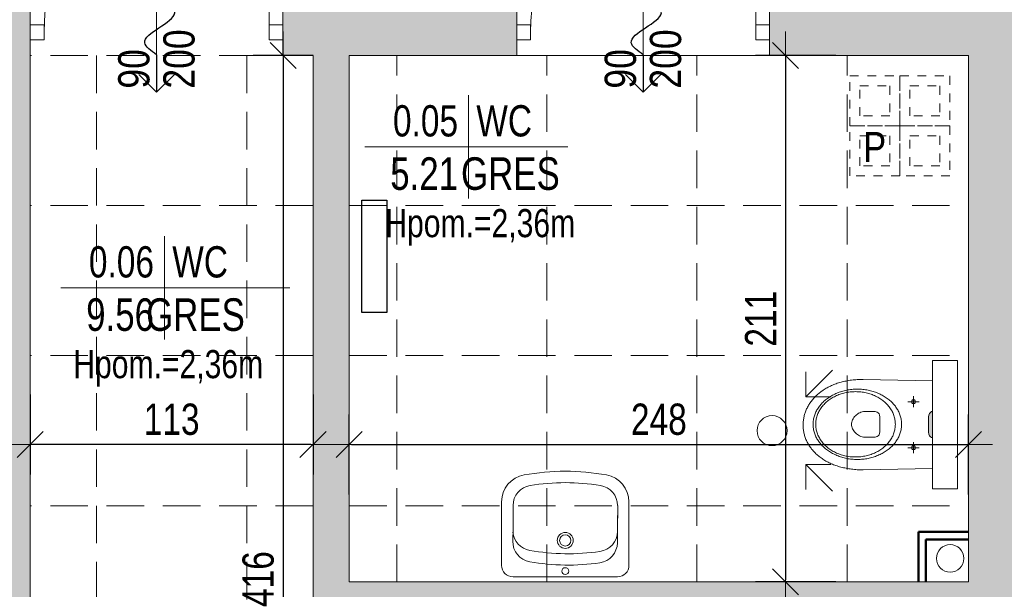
# Model space of a CAD drawing. Header units: millimetres. Extents: x 27490 to 108194, y -40520 to 41185.
# Tile 24 of 65: x 30056 to 30450, y -31692 to -31465. Entities that reach past the tile are written whole.
import ezdxf
from ezdxf.enums import TextEntityAlignment as Align

# ---------------------------------------------------------------- set-up
doc = ezdxf.new("R2010")
doc.units = ezdxf.units.MM
doc.linetypes.add('0.5_0.5', pattern=[1, 0.5, -0.5])
doc.linetypes.add('DASHEDX2', pattern=[1.5, 1, -0.5])
doc.layers.get('0').update_dxf_attribs({"lineweight": 18})
doc.layers.get('Defpoints').update_dxf_attribs({"lineweight": 18})
for name, color, linetype, lineweight in [('BA_KS_ist.', 34, 'Continuous', 13), ('BA_met', 7, 'Continuous', 18), ('BA_txs', 2, 'Continuous', 18), ('Cienka', 7, 'Continuous', 18), ('mm_grzejniki', 30, 'Continuous', 30), ('mm_went_opis', 7, 'Continuous', 15), ('mm_Wentylacja', 5, 'Continuous', 50), ('PG_PRZERYWANE_ŚREDNIE', 1, 'DASHEDX2', 18), ('PG_WIDOKOWE_CIENKIE', 1, 'Continuous', 18), ('PG_WYMIARY', 1, 'Continuous', 18), ('PG_WYPOSAŻENIE', 1, 'Continuous', 18), ('PG_ŚCIANY_DZIAŁOWE', 3, 'Continuous', 18), ('Przekrojowa', 60, 'Continuous', 18), ('WYPOSAŻENIE GARAŻU', 253, 'Continuous', 5)]:
    doc.layers.add(name, color=color, linetype=linetype, lineweight=lineweight)
doc.styles.add('BIKTC', font='bikromsw.shx', dxfattribs={"width": 0.8})
doc.styles.add('BIKTS', font='bikromsw.shx', dxfattribs={"width": 0.85})
doc.styles.add('BIKWYM', font='BIKROMSW.SHX', dxfattribs={"width": 0.8})
doc.styles.add('ROMANS', font='bikromsw.shx', dxfattribs={"width": 0.8})
doc.styles.get("Standard").update_dxf_attribs({"font": 'arial.ttf'})
doc.dimstyles.new('BA_KR_50', dxfattribs={"dimscale": 0.5, "dimtxt": 25, "dimasz": 1.666667, "dimexe": 24, "dimexo": 0, "dimgap": 0, "dimtad": 0, "dimdec": 1, "dimrnd": 0.5, "dimzin": 9, "dimdsep": 46, "dimtxsty": 'BIKWYM', "dimblk": 'WYM-KR', "dimcen": 0, "dimdle": 20, "dimclrd": 256, "dimclre": 256, "dimclrt": 7, "dimadec": 0, "dimazin": 0, "dimtfac": 0.033333, "dimtdec": 1, "dimtmove": 0, "dimatfit": 3, "dimldrblk": 'WYM-KR', "dimfxl": 40, "dimfxlon": 1, "dimtvp": 0.8, "dimtolj": 1, "dimarcsym": 0})

# ---------------------------------------------------------------- blocks, each defined once
blk = doc.blocks.new('A$Cd28b784c')
at = {"lineweight": 18, "transparency": 33554559}
h = blk.add_hatch(color=256, dxfattribs=at)
h.dxf.hatch_style = 1
h.paths.add_polyline_path([(18.54, 22.22), (18.43, 23), (18.14, 23.62), (17.75, 24.08), (17.31, 24.36), (16.9, 24.47), (16.9, 13.87), (17.31, 13.97), (17.75, 14.26), (18.14, 14.72), (18.43, 15.34), (18.54, 16.11)])
at = {"lineweight": 18}
for p, q in [((16.9, 44.83), (6.9, 44.83)), ((6.9, -6.49), (6.9, 44.83)), ((16.9, -6.49), (16.9, 44.83)), ((16.9, -6.49), (6.9, -6.49))]:
    blk.add_line(p, q, dxfattribs=at)
at = {"lineweight": 13}
for p, q in [((44.61, 37.25), (16.9, 36.7)), ((45.21, 37.25), (44.61, 37.25)), ((45.82, 37.23), (45.21, 37.25)), ((46.41, 37.21), (45.82, 37.23)), ((47, 37.18), (46.41, 37.21)), ((47.58, 37.15), (47, 37.18)), ((48.16, 37.1), (47.58, 37.15)), ((48.73, 37.04), (48.16, 37.1)), ((49.3, 36.97), (48.73, 37.04)), ((49.85, 36.9), (49.3, 36.97)), ((50.4, 36.82), (49.85, 36.9)), ((50.95, 36.72), (50.4, 36.82)), ((51.49, 36.62), (50.95, 36.72)), ((52.02, 36.51), (51.49, 36.62)), ((52.54, 36.4), (52.02, 36.51)), ((53.06, 36.27), (52.54, 36.4)), ((53.57, 36.14), (53.06, 36.27)), ((54.07, 36), (53.57, 36.14)), ((54.57, 35.85), (54.07, 36)), ((55.05, 35.69), (54.57, 35.85)), ((55.53, 35.53), (55.05, 35.69)), ((56.01, 35.36), (55.53, 35.53)), ((38.34, 31.31), (38.79, 31.51)), ((38.79, 31.51), (39.26, 31.7)), ((39.26, 31.7), (39.73, 31.87)), ((39.73, 31.87), (40.2, 32.03)), ((40.2, 32.03), (40.69, 32.19)), ((40.69, 32.19), (41.18, 32.33)), ((41.18, 32.33), (41.68, 32.46)), ((41.68, 32.46), (42.18, 32.58)), ((42.18, 32.58), (42.69, 32.69)), ((42.48, 31.37), (42.97, 31.51)), ((42.69, 32.69), (43.21, 32.78)), ((42.97, 31.51), (43.48, 31.63)), ((43.21, 32.78), (43.73, 32.87)), ((43.48, 31.63), (43.98, 31.74)), ((43.73, 32.87), (44.26, 32.94)), ((43.98, 31.74), (44.5, 31.83)), ((44.26, 32.94), (44.79, 33)), ((44.5, 31.83), (45.02, 31.91)), ((44.79, 33), (45.32, 33.04)), ((45.02, 31.91), (45.54, 31.98)), ((45.32, 33.04), (45.87, 33.08)), ((45.54, 31.98), (46.07, 32.03)), ((45.87, 33.08), (46.41, 33.1)), ((46.07, 32.03), (46.61, 32.07)), ((46.41, 33.1), (46.96, 33.1)), ((46.61, 32.07), (47.15, 32.09)), ((46.96, 33.1), (47.51, 33.1)), ((47.15, 32.09), (47.7, 32.1)), ((47.51, 33.1), (48.06, 33.08)), ((47.7, 32.1), (47.7, 32.09)), ((47.7, 32.1), (48.24, 32.09)), ((48.06, 33.08), (48.6, 33.04)), ((48.24, 32.09), (48.79, 32.07)), ((48.6, 33.04), (49.13, 33)), ((48.79, 32.07), (49.32, 32.03)), ((49.13, 33), (49.67, 32.94)), ((49.32, 32.03), (49.85, 31.98)), ((49.67, 32.94), (50.19, 32.87)), ((49.85, 31.98), (50.38, 31.91)), ((50.19, 32.87), (50.71, 32.78)), ((50.38, 31.91), (50.9, 31.83)), ((50.71, 32.78), (51.23, 32.69)), ((50.9, 31.83), (51.41, 31.74)), ((51.23, 32.69), (51.74, 32.58)), ((51.41, 31.74), (51.92, 31.63)), ((51.74, 32.58), (52.24, 32.46)), ((51.92, 31.63), (52.42, 31.51)), ((52.24, 32.46), (52.74, 32.33)), ((52.42, 31.51), (52.92, 31.37)), ((52.74, 32.33), (53.23, 32.19)), ((53.23, 32.19), (53.72, 32.03)), ((53.72, 32.03), (54.19, 31.87)), ((54.19, 31.87), (54.66, 31.7)), ((54.66, 31.7), (55.13, 31.51)), ((55.13, 31.51), (55.58, 31.31)), ((56.47, 35.18), (56.01, 35.36)), ((56.93, 34.99), (56.47, 35.18)), ((57.38, 34.8), (56.93, 34.99)), ((57.83, 34.6), (57.38, 34.8)), ((58.26, 34.39), (57.83, 34.6)), ((58.69, 34.17), (58.26, 34.39)), ((59.11, 33.95), (58.69, 34.17)), ((59.52, 33.72), (59.11, 33.95)), ((59.92, 33.49), (59.52, 33.72)), ((60.32, 33.25), (59.92, 33.49)), ((60.71, 33), (60.32, 33.25)), ((61.09, 32.75), (60.71, 33)), ((61.46, 32.49), (61.09, 32.75)), ((61.82, 32.22), (61.46, 32.49)), ((62.17, 31.95), (61.82, 32.22)), ((62.52, 31.68), (62.17, 31.95)), ((62.85, 31.39), (62.52, 31.68)), ((26.77, 28.42), (22.26, 28.42)), ((23.81, 28.83), (23.69, 28.42)), ((23.69, 28.42), (23.81, 28.01)), ((24.1, 29.13), (23.81, 28.83)), ((23.81, 28.01), (24.1, 27.71)), ((24.51, 29.24), (24.1, 29.13)), ((24.1, 27.71), (24.51, 27.6)), ((24.51, 30.6), (24.51, 26.24)), ((24.93, 29.13), (24.51, 29.24)), ((24.51, 27.6), (24.93, 27.71)), ((25.22, 28.83), (24.93, 29.13)), ((24.93, 27.71), (25.22, 28.01)), ((25.33, 28.42), (25.22, 28.83)), ((25.22, 28.01), (25.33, 28.42)), ((32.63, 27.27), (32.93, 27.6)), ((32.93, 27.6), (33.25, 27.92)), ((33.25, 27.92), (33.58, 28.23)), ((33.58, 28.23), (33.93, 28.53)), ((33.93, 28.53), (34.28, 28.83)), ((34.28, 28.83), (34.64, 29.12)), ((34.64, 29.12), (35.01, 29.4)), ((35.01, 29.4), (35.4, 29.67)), ((35.4, 29.67), (35.79, 29.93)), ((35.42, 27.34), (35.76, 27.66)), ((35.76, 27.66), (36.1, 27.96)), ((35.79, 29.93), (36.19, 30.19)), ((36.1, 27.96), (36.45, 28.27)), ((36.19, 30.19), (36.6, 30.43)), ((36.45, 28.27), (36.82, 28.56)), ((36.6, 30.43), (37.03, 30.67)), ((36.82, 28.56), (37.2, 28.84)), ((37.03, 30.67), (37.46, 30.89)), ((37.2, 28.84), (37.58, 29.11)), ((37.46, 30.89), (37.89, 31.11)), ((37.58, 29.11), (37.98, 29.37)), ((37.89, 31.11), (38.34, 31.31)), ((37.98, 29.37), (38.39, 29.62)), ((38.39, 29.62), (38.81, 29.86)), ((38.81, 29.86), (39.24, 30.09)), ((39.24, 30.09), (39.68, 30.31)), ((39.68, 30.31), (40.12, 30.52)), ((40.12, 30.52), (40.58, 30.71)), ((40.58, 30.71), (41.04, 30.9)), ((41.04, 30.9), (41.51, 31.07)), ((41.51, 31.07), (41.99, 31.23)), ((41.99, 31.23), (42.48, 31.37)), ((52.92, 31.37), (53.4, 31.23)), ((53.4, 31.23), (53.88, 31.07)), ((53.88, 31.07), (54.36, 30.9)), ((54.36, 30.9), (54.82, 30.71)), ((54.82, 30.71), (55.27, 30.52)), ((55.27, 30.52), (55.72, 30.31)), ((55.58, 31.31), (56.03, 31.11)), ((55.72, 30.31), (56.16, 30.09)), ((56.03, 31.11), (56.47, 30.89)), ((56.16, 30.09), (56.59, 29.86)), ((56.47, 30.89), (56.9, 30.67)), ((56.59, 29.86), (57, 29.62)), ((56.9, 30.67), (57.32, 30.43)), ((57, 29.62), (57.41, 29.37)), ((57.32, 30.43), (57.73, 30.19)), ((57.41, 29.37), (57.81, 29.11)), ((57.73, 30.19), (58.13, 29.93)), ((57.81, 29.11), (58.2, 28.84)), ((58.13, 29.93), (58.52, 29.67)), ((58.2, 28.84), (58.58, 28.56)), ((58.52, 29.67), (58.91, 29.4)), ((58.58, 28.56), (58.94, 28.27)), ((58.91, 29.4), (59.28, 29.12)), ((58.94, 28.27), (59.3, 27.96)), ((59.28, 29.12), (59.64, 28.83)), ((59.3, 27.96), (59.64, 27.66)), ((59.64, 28.83), (59.99, 28.53)), ((59.64, 27.66), (59.97, 27.34)), ((59.99, 28.53), (60.34, 28.23)), ((60.34, 28.23), (60.67, 27.92)), ((60.67, 27.92), (60.99, 27.6)), ((60.99, 27.6), (61.29, 27.27)), ((63.18, 31.11), (62.85, 31.39)), ((63.5, 30.81), (63.18, 31.11)), ((63.81, 30.51), (63.5, 30.81)), ((64.11, 30.21), (63.81, 30.51)), ((64.4, 29.9), (64.11, 30.21)), ((64.69, 29.58), (64.4, 29.9)), ((64.96, 29.26), (64.69, 29.58)), ((65.23, 28.94), (64.96, 29.26)), ((65.48, 28.61), (65.23, 28.94)), ((65.73, 28.28), (65.48, 28.61)), ((65.96, 27.94), (65.73, 28.28)), ((66.19, 27.6), (65.96, 27.94)), ((66.41, 27.25), (66.19, 27.6)), ((17.31, 24.36), (16.9, 24.47)), ((17.75, 24.08), (17.31, 24.36)), ((18.14, 23.62), (17.75, 24.08)), ((18.43, 23), (18.14, 23.62)), ((30.07, 23.24), (30.24, 23.63)), ((30.24, 23.63), (30.42, 24.02)), ((30.42, 24.02), (30.61, 24.41)), ((30.61, 24.41), (30.82, 24.79)), ((30.82, 24.79), (31.04, 25.16)), ((31.04, 25.16), (31.27, 25.53)), ((31.27, 25.53), (31.52, 25.89)), ((31.52, 25.89), (31.78, 26.25)), ((31.78, 26.25), (32.05, 26.59)), ((32.05, 26.59), (32.33, 26.93)), ((32.33, 26.93), (32.63, 27.27)), ((32.66, 23.32), (32.84, 23.72)), ((32.84, 23.72), (33.04, 24.11)), ((33.04, 24.11), (33.25, 24.5)), ((33.25, 24.5), (33.47, 24.88)), ((33.47, 24.88), (33.71, 25.25)), ((33.71, 25.25), (33.96, 25.62)), ((33.96, 25.62), (34.23, 25.98)), ((34.23, 25.98), (34.51, 26.33)), ((34.51, 26.33), (34.8, 26.67)), ((34.8, 26.67), (35.11, 27.01)), ((35.11, 27.01), (35.42, 27.34)), ((38.28, 23.27), (38.61, 23.65)), ((38.61, 23.65), (39, 23.9)), ((39, 23.9), (39.42, 24.05)), ((39.42, 24.05), (39.83, 24.12)), ((39.83, 24.12), (40.19, 24.14)), ((40.19, 24.14), (44.04, 24.15)), ((44.04, 24.15), (44.56, 24.12)), ((44.56, 24.12), (45.07, 24.03)), ((45.07, 24.03), (45.57, 23.88)), ((45.57, 23.88), (46.05, 23.68)), ((46.05, 23.68), (46.51, 23.44)), ((59.97, 27.34), (60.29, 27.01)), ((60.29, 27.01), (60.6, 26.67)), ((60.6, 26.67), (60.89, 26.33)), ((60.89, 26.33), (61.17, 25.98)), ((61.17, 25.98), (61.44, 25.62)), ((61.29, 27.27), (61.59, 26.93)), ((61.44, 25.62), (61.69, 25.25)), ((61.59, 26.93), (61.87, 26.59)), ((61.69, 25.25), (61.93, 24.88)), ((61.87, 26.59), (62.15, 26.25)), ((61.93, 24.88), (62.15, 24.5)), ((62.15, 26.25), (62.4, 25.89)), ((62.15, 24.5), (62.36, 24.11)), ((62.36, 24.11), (62.55, 23.72)), ((62.4, 25.89), (62.65, 25.53)), ((62.55, 23.72), (62.73, 23.32)), ((62.65, 25.53), (62.88, 25.16)), ((62.88, 25.16), (63.1, 24.79)), ((63.1, 24.79), (63.31, 24.41)), ((63.31, 24.41), (63.5, 24.02)), ((63.5, 24.02), (63.68, 23.63)), ((63.68, 23.63), (63.85, 23.24)), ((66.62, 26.9), (66.41, 27.25)), ((66.82, 26.54), (66.62, 26.9)), ((67, 26.19), (66.82, 26.54)), ((67.18, 25.82), (67, 26.19)), ((67.35, 25.46), (67.18, 25.82)), ((67.51, 25.09), (67.35, 25.46)), ((67.66, 24.71), (67.51, 25.09)), ((67.8, 24.34), (67.66, 24.71)), ((67.93, 23.96), (67.8, 24.34)), ((68.04, 23.57), (67.93, 23.96)), ((18.54, 22.22), (18.43, 23)), ((18.54, 16.11), (18.54, 22.22)), ((29.27, 19.48), (29.3, 19.91)), ((29.3, 19.91), (29.34, 20.34)), ((29.34, 20.34), (29.4, 20.77)), ((29.4, 20.77), (29.47, 21.19)), ((29.47, 21.19), (29.56, 21.61)), ((29.56, 21.61), (29.67, 22.02)), ((29.67, 22.02), (29.79, 22.43)), ((29.79, 22.43), (29.92, 22.84)), ((29.92, 22.84), (30.07, 23.24)), ((31.79, 19.49), (31.82, 19.93)), ((31.82, 19.93), (31.86, 20.37)), ((31.86, 20.37), (31.93, 20.81)), ((31.93, 20.81), (32.01, 21.24)), ((32.01, 21.24), (32.11, 21.66)), ((32.11, 21.66), (32.22, 22.09)), ((32.22, 22.09), (32.35, 22.5)), ((32.35, 22.5), (32.5, 22.91)), ((32.5, 22.91), (32.66, 23.32)), ((37.97, 22.03), (38.05, 22.73)), ((37.97, 19.27), (37.97, 22.03)), ((38.05, 22.73), (38.28, 23.27)), ((46.51, 23.44), (46.94, 23.16)), ((46.94, 23.16), (47.35, 22.84)), ((47.35, 22.84), (47.73, 22.48)), ((47.73, 22.48), (48.08, 22.1)), ((48.08, 22.1), (48.38, 21.7)), ((48.38, 21.7), (48.65, 21.28)), ((48.65, 21.28), (48.88, 20.84)), ((48.88, 20.84), (49.06, 20.4)), ((49.06, 20.4), (49.2, 19.94)), ((49.2, 19.94), (49.28, 19.49)), ((62.73, 23.32), (62.9, 22.91)), ((62.9, 22.91), (63.04, 22.5)), ((63.04, 22.5), (63.18, 22.09)), ((63.18, 22.09), (63.29, 21.66)), ((63.29, 21.66), (63.39, 21.24)), ((63.39, 21.24), (63.47, 20.81)), ((63.47, 20.81), (63.53, 20.37)), ((63.53, 20.37), (63.58, 19.93)), ((63.58, 19.93), (63.6, 19.49)), ((63.85, 23.24), (64, 22.84)), ((64, 22.84), (64.13, 22.43)), ((64.13, 22.43), (64.25, 22.02)), ((64.25, 22.02), (64.36, 21.61)), ((64.36, 21.61), (64.45, 21.19)), ((64.45, 21.19), (64.52, 20.77)), ((64.52, 20.77), (64.58, 20.34)), ((64.58, 20.34), (64.62, 19.91)), ((64.62, 19.91), (64.65, 19.48)), ((68.15, 23.19), (68.04, 23.57)), ((68.25, 22.8), (68.15, 23.19)), ((68.33, 22.4), (68.25, 22.8)), ((68.41, 22.01), (68.33, 22.4)), ((68.48, 21.61), (68.41, 22.01)), ((68.53, 21.21), (68.48, 21.61)), ((68.57, 20.81), (68.53, 21.21)), ((68.61, 20.4), (68.57, 20.81)), ((68.63, 19.99), (68.61, 20.4)), ((68.64, 19.58), (68.63, 19.99)), ((18.54, 16.11), (18.43, 15.34)), ((29.27, 19.04), (29.27, 19.48)), ((29.27, 18.6), (29.27, 19.04)), ((29.3, 18.17), (29.27, 18.6)), ((29.34, 17.74), (29.3, 18.17)), ((29.4, 17.31), (29.34, 17.74)), ((29.47, 16.89), (29.4, 17.31)), ((29.56, 16.47), (29.47, 16.89)), ((29.67, 16.06), (29.56, 16.47)), ((29.79, 15.65), (29.67, 16.06)), ((31.78, 19.04), (31.79, 19.49)), ((31.79, 18.59), (31.78, 19.04)), ((31.78, 19.04), (31.78, 19.03)), ((31.82, 18.15), (31.79, 18.59)), ((31.86, 17.71), (31.82, 18.15)), ((31.93, 17.27), (31.86, 17.71)), ((32.01, 16.84), (31.93, 17.27)), ((32.11, 16.41), (32.01, 16.84)), ((32.22, 15.99), (32.11, 16.41)), ((32.35, 15.57), (32.22, 15.99)), ((37.97, 16.04), (37.97, 19.27)), ((38.05, 15.34), (37.97, 16.04)), ((37.97, 16.04), (37.97, 16.04)), ((48.07, 15.97), (47.72, 15.59)), ((48.38, 16.38), (48.07, 15.97)), ((48.65, 16.8), (48.38, 16.38)), ((48.88, 17.24), (48.65, 16.8)), ((49.06, 17.69), (48.88, 17.24)), ((49.2, 18.14), (49.06, 17.69)), ((49.28, 18.59), (49.2, 18.14)), ((49.28, 19.49), (49.31, 19.04)), ((49.31, 19.04), (49.28, 18.59)), ((63.18, 15.99), (63.04, 15.57)), ((63.29, 16.41), (63.18, 15.99)), ((63.39, 16.84), (63.29, 16.41)), ((63.47, 17.27), (63.39, 16.84)), ((63.53, 17.71), (63.47, 17.27)), ((63.58, 18.15), (63.53, 17.71)), ((63.6, 18.59), (63.58, 18.15)), ((63.6, 19.49), (63.61, 19.04)), ((63.61, 19.04), (63.6, 18.59)), ((63.61, 19.04), (63.61, 19.03)), ((64.25, 16.06), (64.13, 15.65)), ((64.36, 16.47), (64.25, 16.06)), ((64.45, 16.89), (64.36, 16.47)), ((64.52, 17.31), (64.45, 16.89)), ((64.58, 17.74), (64.52, 17.31)), ((64.62, 18.17), (64.58, 17.74)), ((64.65, 18.6), (64.62, 18.17)), ((64.65, 19.48), (64.66, 19.04)), ((64.66, 19.04), (64.65, 18.6)), ((64.66, 19.04), (64.66, 19.03)), ((68.17, 15.55), (68.26, 15.94)), ((68.26, 15.94), (68.34, 16.34)), ((68.34, 16.34), (68.42, 16.73)), ((68.42, 16.73), (68.48, 17.14)), ((68.48, 17.14), (68.53, 17.54)), ((68.53, 17.54), (68.58, 17.94)), ((68.58, 17.94), (68.61, 18.35)), ((68.61, 18.35), (68.63, 18.76)), ((68.63, 18.76), (68.64, 19.17)), ((68.64, 19.17), (68.64, 19.58)), ((17.31, 13.97), (16.9, 13.87)), ((17.75, 14.26), (17.31, 13.97)), ((18.14, 14.72), (17.75, 14.26)), ((18.43, 15.34), (18.14, 14.72)), ((24.51, 12.19), (24.51, 7.83)), ((29.92, 15.24), (29.79, 15.65)), ((30.07, 14.84), (29.92, 15.24)), ((30.24, 14.44), (30.07, 14.84)), ((30.42, 14.05), (30.24, 14.44)), ((30.61, 13.67), (30.42, 14.05)), ((30.82, 13.29), (30.61, 13.67)), ((31.04, 12.92), (30.82, 13.29)), ((31.27, 12.55), (31.04, 12.92)), ((31.52, 12.19), (31.27, 12.55)), ((31.78, 11.83), (31.52, 12.19)), ((32.05, 11.48), (31.78, 11.83)), ((32.5, 15.16), (32.35, 15.57)), ((32.66, 14.76), (32.5, 15.16)), ((32.84, 14.36), (32.66, 14.76)), ((33.04, 13.96), (32.84, 14.36)), ((33.25, 13.58), (33.04, 13.96)), ((33.47, 13.2), (33.25, 13.58)), ((33.71, 12.82), (33.47, 13.2)), ((33.96, 12.46), (33.71, 12.82)), ((34.23, 12.1), (33.96, 12.46)), ((34.51, 11.75), (34.23, 12.1)), ((38.28, 14.8), (38.05, 15.34)), ((38.61, 14.42), (38.28, 14.8)), ((39, 14.17), (38.61, 14.42)), ((39.41, 14.02), (39, 14.17)), ((39.82, 13.95), (39.41, 14.02)), ((40.17, 13.93), (39.82, 13.95)), ((44.01, 13.93), (40.17, 13.93)), ((44.54, 13.96), (44.01, 13.93)), ((45.05, 14.05), (44.54, 13.96)), ((45.55, 14.2), (45.05, 14.05)), ((46.04, 14.39), (45.55, 14.2)), ((46.5, 14.64), (46.04, 14.39)), ((46.93, 14.92), (46.5, 14.64)), ((47.34, 15.24), (46.93, 14.92)), ((47.72, 15.59), (47.34, 15.24)), ((61.17, 12.1), (60.89, 11.75)), ((61.44, 12.46), (61.17, 12.1)), ((61.69, 12.82), (61.44, 12.46)), ((61.93, 13.2), (61.69, 12.82)), ((62.15, 11.83), (61.87, 11.48)), ((62.15, 13.58), (61.93, 13.2)), ((62.36, 13.96), (62.15, 13.58)), ((62.4, 12.19), (62.15, 11.83)), ((62.55, 14.36), (62.36, 13.96)), ((62.65, 12.55), (62.4, 12.19)), ((62.73, 14.76), (62.55, 14.36)), ((62.88, 12.92), (62.65, 12.55)), ((62.9, 15.16), (62.73, 14.76)), ((63.1, 13.29), (62.88, 12.92)), ((63.04, 15.57), (62.9, 15.16)), ((63.31, 13.67), (63.1, 13.29)), ((63.5, 14.05), (63.31, 13.67)), ((63.68, 14.44), (63.5, 14.05)), ((63.85, 14.84), (63.68, 14.44)), ((64, 15.24), (63.85, 14.84)), ((64.13, 15.65), (64, 15.24)), ((66.68, 11.8), (66.88, 12.16)), ((66.88, 12.16), (67.06, 12.52)), ((67.06, 12.52), (67.23, 12.89)), ((67.23, 12.89), (67.39, 13.26)), ((67.39, 13.26), (67.55, 13.63)), ((67.55, 13.63), (67.69, 14.01)), ((67.69, 14.01), (67.82, 14.39)), ((67.82, 14.39), (67.95, 14.77)), ((67.95, 14.77), (68.06, 15.16)), ((68.06, 15.16), (68.17, 15.55)), ((26.77, 10.01), (22.26, 10.01)), ((23.81, 10.42), (23.69, 10.01)), ((23.69, 10.01), (23.81, 9.6)), ((24.1, 10.72), (23.81, 10.42)), ((23.81, 9.6), (24.1, 9.3)), ((24.51, 10.83), (24.1, 10.72)), ((24.1, 9.3), (24.51, 9.19)), ((24.93, 10.72), (24.51, 10.83)), ((24.51, 9.19), (24.93, 9.3)), ((25.22, 10.42), (24.93, 10.72)), ((24.93, 9.3), (25.22, 9.6)), ((25.33, 10.01), (25.22, 10.42)), ((25.22, 9.6), (25.33, 10.01)), ((32.33, 11.14), (32.05, 11.48)), ((32.63, 10.81), (32.33, 11.14)), ((32.93, 10.48), (32.63, 10.81)), ((33.25, 10.16), (32.93, 10.48)), ((33.58, 9.85), (33.25, 10.16)), ((33.93, 9.54), (33.58, 9.85)), ((34.28, 9.25), (33.93, 9.54)), ((34.64, 8.96), (34.28, 9.25)), ((34.8, 11.4), (34.51, 11.75)), ((35.01, 8.68), (34.64, 8.96)), ((35.11, 11.07), (34.8, 11.4)), ((35.4, 8.41), (35.01, 8.68)), ((35.42, 10.74), (35.11, 11.07)), ((35.79, 8.14), (35.4, 8.41)), ((35.76, 10.42), (35.42, 10.74)), ((36.1, 10.11), (35.76, 10.42)), ((36.19, 7.89), (35.79, 8.14)), ((36.45, 9.81), (36.1, 10.11)), ((36.6, 7.65), (36.19, 7.89)), ((36.82, 9.52), (36.45, 9.81)), ((37.2, 9.24), (36.82, 9.52)), ((37.58, 8.97), (37.2, 9.24)), ((37.98, 8.71), (37.58, 8.97)), ((38.39, 8.46), (37.98, 8.71)), ((38.81, 8.21), (38.39, 8.46)), ((39.24, 7.99), (38.81, 8.21)), ((39.68, 7.77), (39.24, 7.99)), ((56.16, 7.99), (55.72, 7.77)), ((56.59, 8.21), (56.16, 7.99)), ((57, 8.46), (56.59, 8.21)), ((57.41, 8.71), (57, 8.46)), ((57.73, 7.89), (57.32, 7.65)), ((57.81, 8.97), (57.41, 8.71)), ((58.13, 8.14), (57.73, 7.89)), ((58.2, 9.24), (57.81, 8.97)), ((58.52, 8.41), (58.13, 8.14)), ((58.58, 9.52), (58.2, 9.24)), ((58.91, 8.68), (58.52, 8.41)), ((58.94, 9.81), (58.58, 9.52)), ((59.28, 8.96), (58.91, 8.68)), ((59.3, 10.11), (58.94, 9.81)), ((59.64, 9.25), (59.28, 8.96)), ((59.64, 10.42), (59.3, 10.11)), ((59.97, 10.74), (59.64, 10.42)), ((59.99, 9.54), (59.64, 9.25)), ((60.29, 11.07), (59.97, 10.74)), ((60.34, 9.85), (59.99, 9.54)), ((60.6, 11.4), (60.29, 11.07)), ((60.67, 10.16), (60.34, 9.85)), ((60.89, 11.75), (60.6, 11.4)), ((60.99, 10.48), (60.67, 10.16)), ((61.29, 10.81), (60.99, 10.48)), ((61.59, 11.14), (61.29, 10.81)), ((61.87, 11.48), (61.59, 11.14)), ((63.67, 7.83), (63.97, 8.14)), ((63.97, 8.14), (64.26, 8.45)), ((64.26, 8.45), (64.54, 8.76)), ((64.54, 8.76), (64.82, 9.08)), ((64.82, 9.08), (65.08, 9.4)), ((65.08, 9.4), (65.34, 9.73)), ((65.34, 9.73), (65.59, 10.07)), ((65.59, 10.07), (65.82, 10.4)), ((65.82, 10.4), (66.05, 10.75)), ((66.05, 10.75), (66.27, 11.09)), ((66.27, 11.09), (66.48, 11.44)), ((66.48, 11.44), (66.68, 11.8)), ((37.03, 7.41), (36.6, 7.65)), ((37.46, 7.19), (37.03, 7.41)), ((37.89, 6.97), (37.46, 7.19)), ((38.34, 6.76), (37.89, 6.97)), ((38.79, 6.57), (38.34, 6.76)), ((39.26, 6.38), (38.79, 6.57)), ((39.73, 6.21), (39.26, 6.38)), ((40.12, 7.56), (39.68, 7.77)), ((40.2, 6.04), (39.73, 6.21)), ((40.58, 7.36), (40.12, 7.56)), ((40.69, 5.89), (40.2, 6.04)), ((41.04, 7.18), (40.58, 7.36)), ((41.18, 5.75), (40.69, 5.89)), ((41.51, 7.01), (41.04, 7.18)), ((41.68, 5.62), (41.18, 5.75)), ((41.99, 6.85), (41.51, 7.01)), ((42.18, 5.5), (41.68, 5.62)), ((42.48, 6.7), (41.99, 6.85)), ((42.69, 5.39), (42.18, 5.5)), ((42.97, 6.57), (42.48, 6.7)), ((43.21, 5.29), (42.69, 5.39)), ((43.48, 6.45), (42.97, 6.57)), ((43.73, 5.21), (43.21, 5.29)), ((43.98, 6.34), (43.48, 6.45)), ((44.26, 5.14), (43.73, 5.21)), ((44.5, 6.25), (43.98, 6.34)), ((44.79, 5.08), (44.26, 5.14)), ((45.02, 6.17), (44.5, 6.25)), ((45.32, 5.03), (44.79, 5.08)), ((45.54, 6.1), (45.02, 6.17)), ((45.87, 5), (45.32, 5.03)), ((46.07, 6.05), (45.54, 6.1)), ((46.41, 4.98), (45.87, 5)), ((46.61, 6.01), (46.07, 6.05)), ((46.96, 4.98), (46.41, 4.98)), ((47.15, 5.99), (46.61, 6.01)), ((47.51, 4.98), (46.96, 4.98)), ((46.96, 4.98), (46.96, 4.97)), ((47.7, 5.98), (47.15, 5.99)), ((48.06, 5), (47.51, 4.98)), ((48.24, 5.99), (47.7, 5.98)), ((47.7, 5.98), (47.7, 5.97)), ((48.6, 5.03), (48.06, 5)), ((48.79, 6.01), (48.24, 5.99)), ((49.13, 5.08), (48.6, 5.03)), ((49.32, 6.05), (48.79, 6.01)), ((49.67, 5.14), (49.13, 5.08)), ((49.85, 6.1), (49.32, 6.05)), ((50.19, 5.21), (49.67, 5.14)), ((50.38, 6.17), (49.85, 6.1)), ((50.71, 5.29), (50.19, 5.21)), ((50.9, 6.25), (50.38, 6.17)), ((51.23, 5.39), (50.71, 5.29)), ((51.41, 6.34), (50.9, 6.25)), ((51.74, 5.5), (51.23, 5.39)), ((51.92, 6.45), (51.41, 6.34)), ((52.24, 5.62), (51.74, 5.5)), ((52.42, 6.57), (51.92, 6.45)), ((52.74, 5.75), (52.24, 5.62)), ((52.92, 6.7), (52.42, 6.57)), ((53.23, 5.89), (52.74, 5.75)), ((53.4, 6.85), (52.92, 6.7)), ((53.72, 6.04), (53.23, 5.89)), ((53.88, 7.01), (53.4, 6.85)), ((54.19, 6.21), (53.72, 6.04)), ((54.36, 7.18), (53.88, 7.01)), ((54.66, 6.38), (54.19, 6.21)), ((54.82, 7.36), (54.36, 7.18)), ((55.13, 6.57), (54.66, 6.38)), ((55.27, 7.56), (54.82, 7.36)), ((55.58, 6.76), (55.13, 6.57)), ((55.72, 7.77), (55.27, 7.56)), ((56.03, 6.97), (55.58, 6.76)), ((56.47, 7.19), (56.03, 6.97)), ((56.9, 7.41), (56.47, 7.19)), ((57.32, 7.65), (56.9, 7.41)), ((57.72, 3.75), (58.15, 3.95)), ((58.15, 3.95), (58.58, 4.17)), ((58.58, 4.17), (58.99, 4.39)), ((58.99, 4.39), (59.4, 4.62)), ((59.4, 4.62), (59.8, 4.85)), ((59.8, 4.85), (60.2, 5.09)), ((60.2, 5.09), (60.58, 5.34)), ((60.58, 5.34), (60.96, 5.59)), ((60.96, 5.59), (61.32, 5.85)), ((61.32, 5.85), (61.68, 6.12)), ((61.68, 6.12), (62.04, 6.39)), ((62.04, 6.39), (62.38, 6.67)), ((62.38, 6.67), (62.71, 6.95)), ((62.71, 6.95), (63.04, 7.24)), ((63.04, 7.24), (63.36, 7.53)), ((63.36, 7.53), (63.67, 7.83)), ((16.89, 1.65), (44.61, 1.1)), ((44.61, 1.1), (45.21, 1.1)), ((45.21, 1.1), (45.81, 1.11)), ((45.81, 1.11), (46.4, 1.13)), ((46.4, 1.13), (46.99, 1.16)), ((46.99, 1.16), (47.56, 1.2)), ((47.56, 1.2), (48.14, 1.25)), ((48.14, 1.25), (48.7, 1.3)), ((48.7, 1.3), (49.26, 1.37)), ((49.26, 1.37), (49.82, 1.44)), ((49.82, 1.44), (50.36, 1.53)), ((50.36, 1.53), (50.9, 1.62)), ((50.9, 1.62), (51.44, 1.72)), ((51.44, 1.72), (51.96, 1.83)), ((51.96, 1.83), (52.48, 1.95)), ((52.48, 1.95), (52.99, 2.07)), ((52.99, 2.07), (53.5, 2.2)), ((53.5, 2.2), (54, 2.35)), ((54, 2.35), (54.49, 2.49)), ((54.49, 2.49), (54.97, 2.65)), ((54.97, 2.65), (55.45, 2.81)), ((55.45, 2.81), (55.92, 2.99)), ((55.92, 2.99), (56.38, 3.17)), ((56.38, 3.17), (56.84, 3.35)), ((56.84, 3.35), (57.28, 3.55)), ((57.28, 3.55), (57.72, 3.75))]:
    blk.add_line(p, q, dxfattribs=at)
blk = doc.blocks.new('A$Cf7835451')
at = {"layer": 'PG_WIDOKOWE_CIENKIE', "lineweight": 18}
for p, q in [((29.97, 50.9), (4.55, 50.9)), ((0, 4.55), (0, 46.36)), ((13.56, 46.28), (18.9, 46.36)), ((17.27, 46.25), (17.27, 46.33)), ((18.09, 46.3), (28.43, 46.46)), ((19.09, 46.31), (19.09, 46.36)), ((24.43, 46.36), (21.8, 46.36)), ((21.8, 46.36), (21.8, 46.36)), ((21.82, 46.36), (21.82, 46.36)), ((22.54, 46.36), (22.54, 46.41)), ((23.62, 46.36), (23.62, 46.38)), ((14.2, 4.47), (19.54, 4.55)), ((17.27, 4.51), (17.27, 4.6)), ((28.43, 4.55), (19.09, 4.55)), ((29.97, 0), (4.55, 0))]:
    blk.add_line(p, q, dxfattribs=at)
for centre, radius in [((14.54, 25.45), 3.18), ((14.54, 25.45), 2.27), ((2.27, 25.45), 1.36)]:
    blk.add_circle(centre, radius, dxfattribs=at)
for centre, radius, start, end in [((4.55, 46.36), 4.55, 90, 180), ((29.97, 40), 10.91, 10.2403, 90), ((13.68, 38.1), 8.18, 90.8747, 171.7206), ((18.21, 38.12), 8.18, 90.8747, 171.7206), ((28.43, 38.18), 8.18, 9.1541, 90), ((-50.54, 25.45), 88.17, 350.8459, 9.1541), ((-50.54, 25.45), 92.72, 349.7597, 10.2403), ((92.84, 26.58), 88.17, 171.7206, 190.0289), ((97.37, 26.6), 88.17, 171.7206, 190.0289), ((14.07, 12.65), 8.18, 190.0289, 270.8747), ((18.6, 12.67), 8.18, 190.0289, 264.7924), ((28.43, 12.73), 8.18, 270, 350.8459), ((29.97, 10.91), 10.91, 270, 349.7597), ((4.55, 4.55), 4.55, 180, 270)]:
    blk.add_arc(centre, radius, start, end, dxfattribs=at)
blk = doc.blocks.new('dr1h901')
at = {"color": 0}
blk.add_line((-0.5, 0), (-0.5, 1), dxfattribs=at)
blk.add_line((0, 0.3622), (0, -0.2655))
blk.add_arc((-0.5, 0), 1, 0, 90, dxfattribs=at)
blk = doc.blocks.new('jamb')
blk.add_lwpolyline([(-0.5, -0.5), (-0.5, 0.5), (0.5, 0.5), (0.5, -0.5)], close=True)
blk = doc.blocks.new('A$Cb1b4349b')
at = {"layer": 'WYPOSAŻENIE GARAŻU', "color": 240, "true_color": 0xed1f24, "xscale": 5.5, "yscale": 5.999999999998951, "zscale": 5.5, "rotation": 90}
for p in [(23.9, 98.25), (23.9, 2.75)]:
    blk.add_blockref('jamb', p, dxfattribs=at)
at = {"layer": 'WYPOSAŻENIE GARAŻU', "color": 1, "xscale": -90, "yscale": 90, "zscale": -90, "rotation": 270}
blk.add_blockref('dr1h901', (23.9, 50.5), dxfattribs=at)
blk = doc.blocks.new('bikmet')
blk.add_line((0, 1.65), (0, -1.65))
at = {"style": 'ROMANS', "width": 0.8}
blk.add_attdef('NRPOM', text='', height=1, dxfattribs=at).set_placement((-0.333, 0.333), align=Align.RIGHT)
blk.add_attdef('NWAPOM', (0.25, 0.333), '', height=1, dxfattribs=at)
blk.add_attdef('PODLOGA', text='', height=1.042, dxfattribs=at).set_placement((0.25, -0.333), align=Align.TOP_LEFT)
blk.add_attdef('RAREA', text='', height=1.042, dxfattribs=at).set_placement((-0.333, -0.333), align=Align.TOP_RIGHT)
blk = doc.blocks.new('WYM-KR')
at = {"color": 7, "linetype": 'ByBlock'}
blk.add_line((6.24, 6.24), (-6.24, -6.24), dxfattribs=at)
at = {"linetype": 'ByBlock'}
blk.add_line((11.52, 0), (-11.52, 0), dxfattribs=at)
blk = doc.blocks.new('*D841')
at = {"layer": 'Defpoints', "color": 0, "transparency": 16777216}
for p in [(30435.74, -31478.98), (30362.68, -31689.48), (30435.74, -31689.48)]:
    blk.add_point(p, dxfattribs=at)
at = {"layer": 'PG_WYMIARY', "lineweight": -2, "transparency": 16777216}
for p, q in [((30382.68, -31478.98), (30350.68, -31478.98)), ((30362.68, -31479.81), (30362.68, -31688.64)), ((30382.68, -31689.48), (30350.68, -31689.48))]:
    blk.add_line(p, q, dxfattribs=at)
at = {"layer": 'PG_WYMIARY', "lineweight": -2, "transparency": 16777216, "xscale": 0.8333333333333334, "yscale": 0.8333333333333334, "zscale": 0.8333333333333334}
for p, rotation in [((30362.68, -31478.98), 90), ((30362.68, -31689.48), 270)]:
    blk.add_blockref('WYM-KR', p, dxfattribs=dict(at, rotation=rotation))
at = {"layer": 'PG_WYMIARY', "color": 7, "transparency": 16777216, "insert": (30352.68, -31584.23), "char_height": 12.5, "attachment_point": 5, "rotation": 90, "style": 'BIKWYM'}
blk.add_mtext('\\A1;211', dxfattribs=at)
blk = doc.blocks.new('*D842')
at = {"layer": 'Defpoints', "color": 0, "transparency": 16777216}
for p in [(30435.74, -31634.49), (30188.24, -31689.48), (30435.74, -31689.48)]:
    blk.add_point(p, dxfattribs=at)
at = {"layer": 'PG_WYMIARY', "lineweight": -2, "transparency": 16777216}
for p, q in [((30188.24, -31654.49), (30188.24, -31622.49)), ((30435.74, -31654.49), (30435.74, -31622.49)), ((30189.07, -31634.49), (30434.91, -31634.49))]:
    blk.add_line(p, q, dxfattribs=at)
at = {"layer": 'PG_WYMIARY', "lineweight": -2, "transparency": 16777216, "xscale": 0.8333333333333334, "yscale": 0.8333333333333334, "zscale": 0.8333333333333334, "rotation": 180}
blk.add_blockref('WYM-KR', (30188.24, -31634.49), dxfattribs=at)
at = {"layer": 'PG_WYMIARY', "lineweight": -2, "transparency": 16777216, "xscale": 0.8333333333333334, "yscale": 0.8333333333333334, "zscale": 0.8333333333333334}
blk.add_blockref('WYM-KR', (30435.74, -31634.49), dxfattribs=at)
at = {"layer": 'PG_WYMIARY', "color": 7, "transparency": 16777216, "insert": (30311.99, -31624.49), "char_height": 12.5, "attachment_point": 5, "style": 'BIKWYM'}
blk.add_mtext('\\A1;248', dxfattribs=at)
blk = doc.blocks.new('*D843')
at = {"layer": 'Defpoints', "color": 0, "transparency": 16777216}
for p in [(30060.74, -31478.98), (30173.74, -31478.98), (30060.74, -31634.49)]:
    blk.add_point(p, dxfattribs=at)
at = {"layer": 'PG_WYMIARY', "lineweight": -2, "transparency": 16777216}
for p, q in [((30060.74, -31614.49), (30060.74, -31646.49)), ((30173.74, -31614.49), (30173.74, -31646.49)), ((30172.91, -31634.49), (30061.57, -31634.49))]:
    blk.add_line(p, q, dxfattribs=at)
at = {"layer": 'PG_WYMIARY', "lineweight": -2, "transparency": 16777216, "xscale": 0.8333333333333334, "yscale": 0.8333333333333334, "zscale": 0.8333333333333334, "rotation": 180}
blk.add_blockref('WYM-KR', (30060.74, -31634.49), dxfattribs=at)
at = {"layer": 'PG_WYMIARY', "lineweight": -2, "transparency": 16777216, "xscale": 0.8333333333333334, "yscale": 0.8333333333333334, "zscale": 0.8333333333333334}
blk.add_blockref('WYM-KR', (30173.74, -31634.49), dxfattribs=at)
at = {"layer": 'PG_WYMIARY', "color": 7, "transparency": 16777216, "insert": (30117.24, -31624.49), "char_height": 12.5, "attachment_point": 5, "style": 'BIKWYM'}
blk.add_mtext('\\A1;113', dxfattribs=at)
blk = doc.blocks.new('*D786')
at = {"layer": 'Defpoints', "color": 0, "transparency": 16777216}
for p in [(30173.74, -31478.98), (30161.87, -31894.57), (30173.74, -31894.57)]:
    blk.add_point(p, dxfattribs=at)
at = {"layer": 'PG_WYMIARY', "lineweight": -2, "transparency": 16777216}
for p, q in [((30173.74, -31478.98), (30149.87, -31478.98)), ((30161.87, -31479.81), (30161.87, -31893.74)), ((30173.74, -31894.57), (30149.87, -31894.57))]:
    blk.add_line(p, q, dxfattribs=at)
at = {"layer": 'PG_WYMIARY', "lineweight": -2, "transparency": 16777216, "xscale": 0.8333333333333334, "yscale": 0.8333333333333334, "zscale": 0.8333333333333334}
for p, rotation in [((30161.87, -31478.98), 90), ((30161.87, -31894.57), 270)]:
    blk.add_blockref('WYM-KR', p, dxfattribs=dict(at, rotation=rotation))
at = {"layer": 'PG_WYMIARY', "color": 7, "transparency": 16777216, "insert": (30151.87, -31688.34), "char_height": 12.5, "attachment_point": 5, "rotation": 90, "style": 'BIKWYM'}
blk.add_mtext('\\A1;416', dxfattribs=at)
blk = doc.blocks.new('podciecie')
at = {"layer": 'mm_Wentylacja', "color": 142, "lineweight": 30}
for p, q in [((23288, -37575.5), (23288, -37590.5)), ((23288, -37590.5), (23280.93, -37583.43)), ((23288, -37590.5), (23295.07, -37583.43))]:
    blk.add_line(p, q, dxfattribs=at)
blk.add_spline([(23288, -37575.5), (23283.25, -37570.75), (23295.25, -37558.75), (23284.25, -37547.75), (23295.75, -37536.25)], degree=3, dxfattribs=at)
blk = doc.blocks.new('A$C92ba3dc0')
at = {"layer": 'mm_Wentylacja', "color": 2, "lineweight": 30}
for p in [(-23616.5, 38177.35), (-23422, 38177.35)]:
    blk.add_blockref('podciecie', p, dxfattribs=at)
blk = doc.blocks.new('A$C2afebbaf')
at = {"layer": 'mm_Wentylacja', "color": 142, "lineweight": 20}
for p, q in [((-58.36, 475.64), (-68.96, 465.04)), ((-68.96, 465.04), (-68.96, 475.04)), ((-68.96, 465.04), (-58.96, 465.04)), ((-58.36, 427.36), (-68.96, 437.96)), ((-68.96, 437.96), (-68.96, 427.96)), ((-68.96, 437.96), (-58.96, 437.96))]:
    blk.add_line(p, q, dxfattribs=at)
at = {"layer": 'mm_Wentylacja', "color": 1, "lineweight": 20}
blk.add_circle((-82.5, 451.5), 6, dxfattribs=at)
at = {"layer": 'PG_WIDOKOWE_CIENKIE', "color": 251, "linetype": '0.5_0.5', "ltscale": 7, "true_color": 0x636466}
for points in [[(-51.38, 593.35), (-31.38, 593.35), (-31.38, 573.35), (-51.38, 573.35)], [(-31.38, 593.35), (-11.38, 593.35), (-11.38, 573.35), (-31.38, 573.35)], [(-47.38, 589.35), (-35.38, 589.35), (-35.38, 577.35), (-47.38, 577.35)], [(-27.38, 589.35), (-15.38, 589.35), (-15.38, 577.35), (-27.38, 577.35)], [(-51.38, 573.35), (-31.38, 573.35), (-31.38, 553.35), (-51.38, 553.35)], [(-31.38, 573.35), (-11.38, 573.35), (-11.38, 553.35), (-31.38, 553.35)], [(-47.38, 569.35), (-35.38, 569.35), (-35.38, 557.35), (-47.38, 557.35)], [(-27.38, 569.35), (-15.38, 569.35), (-15.38, 557.35), (-27.38, 557.35)]]:
    blk.add_lwpolyline(points, close=True, dxfattribs=at)
at = {"layer": 'mm_went_opis', "color": 4, "insert": (-41.47, 570.92), "char_height": 12, "width": 196.6572, "attachment_point": 2}
blk.add_mtext('{\\fArial Narrow|b0|i0|c238|p34;P}', dxfattribs=at)
blk = doc.blocks.new('A$C6810ecfa')
at = {"layer": 'BA_KS_ist.', "color": 18, "linetype": 'Continuous', "lineweight": 20, "ltscale": 25, "true_color": 0x000000}
blk.add_circle((-11.29, 400.43), 5.5, dxfattribs=at)
blk = doc.blocks.new('A$C52335042')
at = {"layer": 'mm_grzejniki', "lineweight": 30}
blk.add_lwpolyline([(-246.5, 498.74), (-246.5, 543.74), (-236.5, 543.74), (-236.5, 498.74)], close=True, dxfattribs=at)

msp = doc.modelspace()

# ---------------------------------------------------------------- hatches: boundary and pattern name
at = {"layer": 'PG_ŚCIANY_DZIAŁOWE', "true_color": 0x939598, "transparency": 33554610}
h = msp.add_hatch(color=252, dxfattribs=at)
h.dxf.hatch_style = 1
h.paths.add_polyline_path([(30689.67, -31483.98), (30652.74, -31483.98), (30652.74, -31952.48), (30478.74, -31952.48), (30478.74, -31568.48), (30478.74, -31460.48), (30356.24, -31460.48), (30356.24, -31478.98), (30435.74, -31478.98), (30435.74, -31689.48), (30188.24, -31689.48), (30188.24, -31478.98), (30255.24, -31478.98), (30255.24, -31460.48), (30161.74, -31460.48), (30161.74, -31478.98), (30173.74, -31478.98), (30173.74, -31707.98), (30435.74, -31707.98), (30435.74, -31893.98), (30060.74, -31893.98), (30060.74, -31478.98), (30060.74, -31460.48), (30010.74, -31460.48), (30010.74, -31476.48), (30042.24, -31476.48), (30042.24, -31914.98), (30241.74, -31914.98), (30241.74, -31921.98), (30250.74, -31921.98), (30250.74, -31914.98), (30439.74, -31914.98), (30439.74, -32080.48), (30426.24, -32080.48), (30426.24, -32152.48), (30501.3, -32152.48), (30501.3, -31998.43), (30689.67, -31998.43)])
h.paths.add_polyline_path([(30652.74, -31343.98), (30689.67, -31343.98), (30689.67, -31309.48), (30652.74, -31339.48)])

# ---------------------------------------------------------------- linework, layer by layer
for p, q in [((30060.74, -31478.98), (30060.74, -31460.48)), ((30161.74, -31478.98), (30161.74, -31460.48)), ((30255.24, -31478.98), (30255.24, -31460.48)), ((30356.24, -31478.98), (30356.24, -31460.48)), ((30060.74, -31478.98), (30060.74, -31893.98)), ((30161.74, -31478.98), (30173.74, -31478.98)), ((30173.74, -31478.98), (30173.74, -31707.98)), ((30188.24, -31478.98), (30255.24, -31478.98)), ((30188.24, -31689.48), (30188.24, -31478.98)), ((30356.24, -31478.98), (30435.74, -31478.98))]:
    msp.add_line(p, q)
at = {"lineweight": 20}
for p in [(30435.74, -31478.98), (30188.24, -31689.48)]:
    msp.add_line(p, (30435.74, -31689.48), dxfattribs=at)
at = {"layer": 'BA_met', "color": 18, "true_color": 0x000000}
for p, q in [((30194.48, -31515.49), (30275.62, -31515.49)), ((30072.93, -31571.88), (30164.44, -31571.88))]:
    msp.add_line(p, q, dxfattribs=at)
at = {"layer": 'Cienka'}
msp.add_line((30255.24, -31478.98), (30356.24, -31478.98), dxfattribs=at)
at = {"layer": 'PG_PRZERYWANE_ŚREDNIE', "color": 251, "lineweight": 15, "ltscale": 15, "true_color": 0x636466}
for p, q in [((30173.74, -31478.98), (30060.74, -31478.98)), ((30087.24, -31478.98), (30087.24, -31893.98)), ((30147.24, -31478.98), (30147.24, -31893.98)), ((30207.24, -31689.48), (30207.24, -31478.98)), ((30267.24, -31689.48), (30267.24, -31478.98)), ((30327.24, -31689.48), (30327.24, -31478.98)), ((30387.24, -31689.48), (30387.24, -31478.98)), ((30173.74, -31538.98), (30060.74, -31538.98)), ((30188.24, -31538.98), (30435.74, -31538.98)), ((30173.74, -31598.98), (30060.74, -31598.98)), ((30188.24, -31598.98), (30435.74, -31598.98)), ((30173.74, -31658.98), (30060.74, -31658.98)), ((30188.24, -31658.98), (30435.74, -31658.98))]:
    msp.add_line(p, q, dxfattribs=at)
at = {"layer": 'PG_WIDOKOWE_CIENKIE', "color": 18, "lineweight": 50, "true_color": 0x000000}
for p, q in [((30435.74, -31669.48), (30415.74, -31669.48)), ((30415.74, -31669.48), (30415.74, -31689.48)), ((30435.74, -31672.48), (30418.74, -31672.48)), ((30418.74, -31672.48), (30418.74, -31689.48))]:
    msp.add_line(p, q, dxfattribs=at)
at = {"layer": 'Przekrojowa'}
msp.add_line((30435.74, -31689.48), (30435.74, -31669.48), dxfattribs=at)

# ---------------------------------------------------------------- block references
at = {"color": 5, "lineweight": 20, "rotation": 90.00000000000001}
for p in [(30161.74, -31493.62), (30356.24, -31493.62)]:
    msp.add_blockref('A$Cb1b4349b', p, dxfattribs=at)
at = {"layer": 'BA_met', "color": 18, "true_color": 0x000000}
ref = msp.add_blockref('bikmet', (30235.9, -31515.49), dxfattribs=dict(at, xscale=12.5, yscale=12.5, zscale=12.5))
ref.add_attrib('NRPOM', '0.05', dxfattribs={"layer": '0', "height": 12.5, "style": 'ROMANS', "width": 0.8}).set_placement((30231.73, -31511.32), align=Align.RIGHT)
ref.add_attrib('NWAPOM', 'WC', (30239.02, -31511.32), dxfattribs={"layer": '0', "height": 12.5, "style": 'ROMANS', "width": 0.8})
ref.add_attrib('RAREA', '5.21', dxfattribs={"layer": '0', "height": 13.021, "style": 'ROMANS', "width": 0.8}).set_placement((30231.73, -31519.66), align=Align.TOP_RIGHT)
ref.add_attrib('PODLOGA', ' GRES', dxfattribs={"layer": '0', "height": 13.021, "style": 'ROMANS', "width": 0.8}).set_placement((30229.04, -31519.66), align=Align.TOP_LEFT)
ref = msp.add_blockref('bikmet', (30114.34, -31571.88), dxfattribs=dict(at, xscale=12.5, yscale=12.5, zscale=12.5))
ref.add_attrib('NRPOM', '0.06', dxfattribs={"layer": '0', "height": 12.5, "style": 'ROMANS', "width": 0.8}).set_placement((30110.18, -31567.72), align=Align.RIGHT)
ref.add_attrib('NWAPOM', 'WC', (30117.47, -31567.72), dxfattribs={"layer": '0', "height": 12.5, "style": 'ROMANS', "width": 0.8})
ref.add_attrib('RAREA', '9.56', dxfattribs={"layer": '0', "height": 13.021, "style": 'ROMANS', "width": 0.8}).set_placement((30110.18, -31576.05), align=Align.TOP_RIGHT)
ref.add_attrib('PODLOGA', '  GRES', dxfattribs={"layer": '0', "height": 13.021, "style": 'ROMANS', "width": 0.8}).set_placement((30099.27, -31576.05), align=Align.TOP_LEFT)
at = {"layer": 'PG_WIDOKOWE_CIENKIE', "lineweight": 30, "rotation": 180}
msp.add_blockref('A$Cd28b784c', (30438.31, -31607.4), dxfattribs=at)
at = {"layer": 'PG_WIDOKOWE_CIENKIE', "lineweight": 30, "xscale": -1, "rotation": 270}
msp.add_blockref('A$Cf7835451', (30249.14, -31687.4), dxfattribs=at)
at = {"layer": 'Przekrojowa'}
for name in ['A$C52335042', 'A$C92ba3dc0', 'A$C6810ecfa', 'A$C2afebbaf']:
    msp.add_blockref(name, (30439.74, -32080.48), dxfattribs=at)

# ---------------------------------------------------------------- texts
at = {"layer": 'BA_txs', "color": 18, "true_color": 0x000000, "style": 'BIKTS', "width": 0.85}
for s, p in [('200', (30126.4, -31492.2)), ('200', (30320.9, -31492.2)), ('90', (30108.35, -31492.2)), ('90', (30302.85, -31492.2))]:
    msp.add_text(s, height=12.5, rotation=90, dxfattribs=at).set_placement(p)
at = {"layer": 'PG_WYPOSAŻENIE', "color": 18, "true_color": 0x000000, "char_height": 11.25, "attachment_point": 1, "rotation": 360, "style": 'BIKTC'}
for insert in [(30202.63, -31540.36), (30077.9, -31596.74)]:
    msp.add_mtext_dynamic_manual_height_columns('Hpom.=2,36m', width=976.0193, gutter_width=75, heights=[0], dxfattribs=dict(at, insert=insert))

# ---------------------------------------------------------------- dimensions: what is measured, and where the dimension line sits
at = {"layer": 'PG_WYMIARY'}
dim = msp.add_linear_dim(base=(30161.87, -31894.57), p1=(30173.74, -31478.98), p2=(30173.74, -31894.57), angle=90, dimstyle='BA_KR_50', override={"dimdec": 0, "dimtmove": 1}, dxfattribs=at)
dim.commit()
dim.dimension.update_dxf_attribs({"geometry": '*D786', "text_midpoint": (30161.87, -31688.34), "dimtype": 160})
dim = msp.add_linear_dim(base=(30362.68110632, -31689.47558061), p1=(30435.74077459, -31478.97558061), p2=(30435.74077459, -31689.47558061), angle=90, dimstyle='BA_KR_50', override={"dimdec": 0, "dimtmove": 1}, dxfattribs=at)
dim.commit()
dim.dimension.update_dxf_attribs({"geometry": '*D841', "text_midpoint": (30352.68110632, -31584.22558061)})
for base, p1, p2, picture, middle in [((30060.74, -31634.49), (30173.74, -31478.98), (30060.74, -31478.98), '*D843', (30117.24, -31624.49)), ((30435.74077459, -31634.49360078), (30188.24077459, -31689.47558061), (30435.74077459, -31689.47558061), '*D842', (30311.99077459, -31624.49360078))]:
    dim = msp.add_linear_dim(base=base, p1=p1, p2=p2, dimstyle='BA_KR_50', override={"dimdec": 0, "dimtmove": 1}, dxfattribs=at)
    dim.commit()
    dim.dimension.update_dxf_attribs({"geometry": picture, "text_midpoint": middle})

doc.saveas('drawing.dxf')
